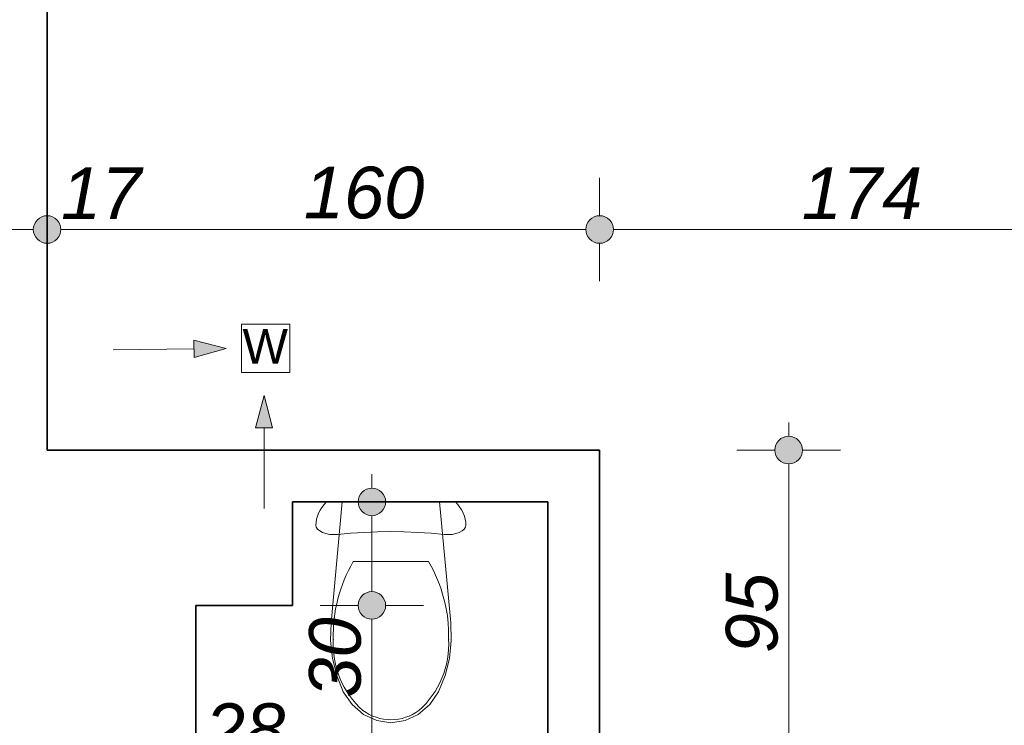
# Model space of a CAD drawing. Header units: millimetres. Extents: x -50073 to 84772, y -78870 to -35317.
# Tile 52 of 125: x 13675 to 16528, y -56648 to -54604. Entities that reach past the tile are written whole.
import ezdxf

# ---------------------------------------------------------------- set-up
doc = ezdxf.new("R2010")
doc.units = ezdxf.units.MM
doc.header["$MEASUREMENT"] = 0
for name, color, linetype, lineweight in [('Instalacje - Went_Klim_Nr_pióra__42', 150, 'Continuous', 13), ('Konstrukcja - Ściany zew_Nr_pióra__6', 7, 'Continuous', 35), ('Wnetrze - Sanitariaty_Nr_pióra__22', 8, 'Continuous', 13), ('Wymiarowanie - Ogólne_Nr_pióra__82', 114, 'Continuous', 13)]:
    doc.layers.add(name, color=color, linetype=linetype, lineweight=lineweight)
doc.layers.add('Wymiarowanie - Ogólne', color=7, linetype='Continuous')
doc.styles.add('GENERATED_STYLE_1', font='txt')
doc.styles.add('GENERATED_STYLE_3', font='txt')
doc.dimstyles.new('GENERATED_STYLE__1', dxfattribs={"dimtxt": 150, "dimasz": 152, "dimexe": 0.18, "dimexo": 0, "dimgap": 0.09, "dimtad": 1, "dimlfac": 0.1, "dimzin": 0, "dimdsep": 46, "dimtxsty": 'GENERATED_STYLE_3', "dimblk": 'ARROWHEAD_11', "dimblk1": 'ARROWHEAD_11', "dimblk2": 'ARROWHEAD_11', "dimcen": 0.09, "dimclrd": 114, "dimclre": 114, "dimclrt": 114, "dimazin": 0, "dimtfac": 1, "dimtdec": 4, "dimtmove": 0, "dimatfit": 3, "dimfxl": 1, "dimtolj": 1, "dimtzin": 0, "dimarcsym": 0})
doc.dimstyles.new('GENERATED_STYLE__2', dxfattribs={"dimtxt": 150, "dimasz": 152, "dimexe": 0.18, "dimexo": 0, "dimgap": 0.09, "dimtad": 1, "dimtih": 1, "dimtoh": 1, "dimlfac": 0.1, "dimzin": 0, "dimdsep": 46, "dimtxsty": 'GENERATED_STYLE_3', "dimblk": 'ARROWHEAD_11', "dimblk1": 'ARROWHEAD_11', "dimblk2": 'ARROWHEAD_11', "dimcen": 0.09, "dimclrd": 114, "dimclre": 114, "dimclrt": 114, "dimazin": 0, "dimtfac": 1, "dimtdec": 4, "dimtmove": 0, "dimatfit": 3, "dimfxl": 1, "dimtolj": 1, "dimtzin": 0, "dimarcsym": 0})

# ---------------------------------------------------------------- blocks, each defined once
blk = doc.blocks.new('*D77')
at = {"layer": 'Wymiarowanie - Ogólne_Nr_pióra__82', "linetype": 'Continuous'}
for points in [[(-1771.8, -51100.7), (-1774.8, -51085.4), (-1783.5, -51072.4), (-1796.5, -51063.7), (-1811.8, -51060.7), (-1827.1, -51063.7), (-1840.1, -51072.4), (-1848.7, -51085.4), (-1851.8, -51100.7), (-1848.7, -51116), (-1840.1, -51129), (-1827.1, -51137.6), (-1811.8, -51140.7), (-1796.5, -51137.6), (-1783.5, -51129), (-1774.8, -51116)], [(-1771.8, -55791.4), (-1774.8, -55776.1), (-1783.5, -55763.1), (-1796.5, -55754.4), (-1811.8, -55751.4), (-1827.1, -55754.4), (-1840.1, -55763.1), (-1848.7, -55776.1), (-1851.8, -55791.4), (-1848.7, -55806.7), (-1840.1, -55819.7), (-1827.1, -55828.3), (-1811.8, -55831.4), (-1796.5, -55828.3), (-1783.5, -55819.7), (-1774.8, -55806.7)]]:
    blk.add_hatch(color=256, dxfattribs=at).paths.add_polyline_path(points)
for p, q in [((-1851.8, -51100.7), (-1961.8, -51100.7)), ((-1661.8, -51100.7), (-1771.8, -51100.7)), ((-1811.8, -55751.4), (-1811.8, -51140.7)), ((-1851.8, -55791.4), (-1961.8, -55791.4)), ((-1661.8, -55791.4), (-1771.8, -55791.4))]:
    blk.add_line(p, q, dxfattribs=at)
for centre in [(-1811.8, -51100.7), (-1811.8, -55791.4)]:
    blk.add_circle(centre, 40, dxfattribs=at)
at = {"layer": 'Wymiarowanie - Ogólne_Nr_pióra__82', "insert": (-1841.8, -53616.8), "char_height": 150, "attachment_point": 7, "rotation": 90, "style": 'GENERATED_STYLE_3'}
blk.add_mtext('\\A1;{\\fArial|b0|i1|c238|p38;469}', dxfattribs=at)
blk = doc.blocks.new('ARROWHEAD_11')
at = {"color": 0, "linetype": 'Continuous', "lineweight": 0}
blk.add_line((0, 0), (-1, 0), dxfattribs=at)
at = {"color": 0, "linetype": 'Continuous', "lineweight": 0, "const_width": 0.25, "flags": 128}
blk.add_lwpolyline([(-0.125, 0, 1), (0.125, 0, 1)], format="xyb", close=True, dxfattribs=at)
blk = doc.blocks.new('*D151')
at = {"layer": 'Wymiarowanie - Ogólne_Nr_pióra__82', "linetype": 'Continuous'}
for points in [[(-2271.8, -37650.7), (-2274.8, -37635.4), (-2283.5, -37622.4), (-2296.5, -37613.7), (-2311.8, -37610.7), (-2327.1, -37613.7), (-2340.1, -37622.4), (-2348.7, -37635.4), (-2351.8, -37650.7), (-2348.7, -37666), (-2340.1, -37679), (-2327.1, -37687.6), (-2311.8, -37690.7), (-2296.5, -37687.6), (-2283.5, -37679), (-2274.8, -37666)], [(-2271.8, -57097.7), (-2274.8, -57082.4), (-2283.5, -57069.4), (-2296.5, -57060.7), (-2311.8, -57057.7), (-2327.1, -57060.7), (-2340.1, -57069.4), (-2348.7, -57082.4), (-2351.8, -57097.7), (-2348.7, -57113), (-2340.1, -57125.9), (-2327.1, -57134.6), (-2311.8, -57137.7), (-2296.5, -57134.6), (-2283.5, -57125.9), (-2274.8, -57113)]]:
    blk.add_hatch(color=256, dxfattribs=at).paths.add_polyline_path(points)
for p, q in [((-2311.8, -37610.7), (-2311.8, -37570.7)), ((-2351.8, -37650.7), (-2461.8, -37650.7)), ((-2161.8, -37650.7), (-2271.8, -37650.7)), ((-2311.8, -57057.7), (-2311.8, -37690.7)), ((-2351.8, -57097.7), (-2461.8, -57097.7)), ((-2161.8, -57097.7), (-2271.8, -57097.7)), ((-2311.8, -57177.7), (-2311.8, -57137.7))]:
    blk.add_line(p, q, dxfattribs=at)
for centre in [(-2311.8, -37650.7), (-2311.8, -57097.7)]:
    blk.add_circle(centre, 40, dxfattribs=at)
at = {"layer": 'Wymiarowanie - Ogólne_Nr_pióra__82', "insert": (-2341.8, -47716.3), "char_height": 150, "attachment_point": 7, "rotation": 90, "style": 'GENERATED_STYLE_3'}
blk.add_mtext('\\A1;{\\fArial|b0|i1|c238|p38;1\xa0944,7}', dxfattribs=at)
blk = doc.blocks.new('*D396')
at = {"layer": 'Wymiarowanie - Ogólne_Nr_pióra__82', "linetype": 'Continuous'}
for points in [[(13624.6, -55211.5), (13621.6, -55196.2), (13612.9, -55183.2), (13599.9, -55174.6), (13584.6, -55171.5), (13569.3, -55174.6), (13556.3, -55183.2), (13547.6, -55196.2), (13544.6, -55211.5), (13547.6, -55226.8), (13556.3, -55239.8), (13569.3, -55248.5), (13584.6, -55251.5), (13599.9, -55248.5), (13612.9, -55239.8), (13621.6, -55226.8)], [(13794.6, -55211.5), (13791.6, -55196.2), (13782.9, -55183.2), (13769.9, -55174.6), (13754.6, -55171.5), (13739.3, -55174.6), (13726.3, -55183.2), (13717.6, -55196.2), (13714.6, -55211.5), (13717.6, -55226.8), (13726.3, -55239.8), (13739.3, -55248.5), (13754.6, -55251.5), (13769.9, -55248.5), (13782.9, -55239.8), (13791.6, -55226.8)]]:
    blk.add_hatch(color=256, dxfattribs=at).paths.add_polyline_path(points)
for p, q in [((13584.6, -55171.5), (13584.6, -55061.5)), ((13754.6, -55171.5), (13754.6, -55061.5)), ((13624.6, -55211.5), (13714.6, -55211.5)), ((13584.6, -55361.5), (13584.6, -55251.5)), ((13754.6, -55361.5), (13754.6, -55251.5))]:
    blk.add_line(p, q, dxfattribs=at)
for centre in [(13584.6, -55211.5), (13754.6, -55211.5)]:
    blk.add_circle(centre, 40, dxfattribs=at)
blk = doc.blocks.new('*D397')
at = {"layer": 'Wymiarowanie - Ogólne_Nr_pióra__82', "linetype": 'Continuous'}
for points in [[(13794.6, -55211.5), (13791.6, -55196.2), (13782.9, -55183.2), (13769.9, -55174.6), (13754.6, -55171.5), (13739.3, -55174.6), (13726.3, -55183.2), (13717.6, -55196.2), (13714.6, -55211.5), (13717.6, -55226.8), (13726.3, -55239.8), (13739.3, -55248.5), (13754.6, -55251.5), (13769.9, -55248.5), (13782.9, -55239.8), (13791.6, -55226.8)], [(15395.6, -55211.5), (15392.6, -55196.2), (15383.9, -55183.2), (15370.9, -55174.6), (15355.6, -55171.5), (15340.3, -55174.6), (15327.3, -55183.2), (15318.7, -55196.2), (15315.6, -55211.5), (15318.7, -55226.8), (15327.3, -55239.8), (15340.3, -55248.5), (15355.6, -55251.5), (15370.9, -55248.5), (15383.9, -55239.8), (15392.6, -55226.8)]]:
    blk.add_hatch(color=256, dxfattribs=at).paths.add_polyline_path(points)
for p, q in [((13754.6, -55171.5), (13754.6, -55061.5)), ((15355.6, -55171.5), (15355.6, -55061.5)), ((13794.6, -55211.5), (15315.6, -55211.5)), ((13754.6, -55361.5), (13754.6, -55251.5)), ((15355.6, -55361.5), (15355.6, -55251.5))]:
    blk.add_line(p, q, dxfattribs=at)
for centre in [(13754.6, -55211.5), (15355.6, -55211.5)]:
    blk.add_circle(centre, 40, dxfattribs=at)
at = {"layer": 'Wymiarowanie - Ogólne_Nr_pióra__82', "char_height": 150, "attachment_point": 7, "style": 'GENERATED_STYLE_3'}
for s, insert in [('\\A1;{\\fArial|b0|i1|c238|p38;17}', (13794.6, -55181.5)), ('\\A1;{\\fArial|b0|i1|c238|p38;160}', (14498.2, -55181.5))]:
    blk.add_mtext(s, dxfattribs=dict(at, insert=insert))
blk = doc.blocks.new('*D398')
at = {"layer": 'Wymiarowanie - Ogólne_Nr_pióra__82', "linetype": 'Continuous'}
for points in [[(15395.6, -55211.5), (15392.6, -55196.2), (15383.9, -55183.2), (15370.9, -55174.6), (15355.6, -55171.5), (15340.3, -55174.6), (15327.3, -55183.2), (15318.7, -55196.2), (15315.6, -55211.5), (15318.7, -55226.8), (15327.3, -55239.8), (15340.3, -55248.5), (15355.6, -55251.5), (15370.9, -55248.5), (15383.9, -55239.8), (15392.6, -55226.8)], [(17135.6, -55211.5), (17132.6, -55196.2), (17123.9, -55183.2), (17110.9, -55174.6), (17095.6, -55171.5), (17080.3, -55174.6), (17067.3, -55183.2), (17058.7, -55196.2), (17055.6, -55211.5), (17058.7, -55226.8), (17067.3, -55239.8), (17080.3, -55248.5), (17095.6, -55251.5), (17110.9, -55248.5), (17123.9, -55239.8), (17132.6, -55226.8)]]:
    blk.add_hatch(color=256, dxfattribs=at).paths.add_polyline_path(points)
for p, q in [((15355.6, -55171.5), (15355.6, -55061.5)), ((17095.6, -55171.5), (17095.6, -55061.5)), ((15395.6, -55211.5), (17055.6, -55211.5)), ((15355.6, -55361.5), (15355.6, -55251.5)), ((17095.6, -55361.5), (17095.6, -55251.5))]:
    blk.add_line(p, q, dxfattribs=at)
for centre in [(15355.6, -55211.5), (17095.6, -55211.5)]:
    blk.add_circle(centre, 40, dxfattribs=at)
at = {"layer": 'Wymiarowanie - Ogólne_Nr_pióra__82', "char_height": 150, "attachment_point": 7, "style": 'GENERATED_STYLE_3'}
for s, insert in [('\\A1;{\\fArial|b0|i1|c238|p38;174}', (15941.1, -55181.5)), ('\\A1;{\\fArial|b0|i1|c238|p38;14}', (16828, -55181.5))]:
    blk.add_mtext(s, dxfattribs=dict(at, insert=insert))
blk = doc.blocks.new('*D430')
at = {"layer": 'Wymiarowanie - Ogólne_Nr_pióra__82', "linetype": 'Continuous'}
for points in [[(13554.6, -56939.2), (13551.6, -56923.9), (13542.9, -56910.9), (13529.9, -56902.2), (13514.6, -56899.2), (13499.3, -56902.2), (13486.3, -56910.9), (13477.6, -56923.9), (13474.6, -56939.2), (13477.6, -56954.5), (13486.3, -56967.5), (13499.3, -56976.1), (13514.6, -56979.2), (13529.9, -56976.1), (13542.9, -56967.5), (13551.6, -56954.5)], [(14225.6, -56939.2), (14222.6, -56923.9), (14213.9, -56910.9), (14200.9, -56902.2), (14185.6, -56899.2), (14170.3, -56902.2), (14157.3, -56910.9), (14148.6, -56923.9), (14145.6, -56939.2), (14148.6, -56954.5), (14157.3, -56967.5), (14170.3, -56976.1), (14185.6, -56979.2), (14200.9, -56976.1), (14213.9, -56967.5), (14222.6, -56954.5)]]:
    blk.add_hatch(color=256, dxfattribs=at).paths.add_polyline_path(points)
for p, q in [((13514.6, -56899.2), (13514.6, -56789.2)), ((14185.6, -56899.2), (14185.6, -56789.2)), ((13554.6, -56939.2), (14145.6, -56939.2)), ((13514.6, -57089.2), (13514.6, -56979.2)), ((14185.6, -57089.2), (14185.6, -56979.2))]:
    blk.add_line(p, q, dxfattribs=at)
for centre in [(13514.6, -56939.2), (14185.6, -56939.2)]:
    blk.add_circle(centre, 40, dxfattribs=at)
at = {"layer": 'Wymiarowanie - Ogólne_Nr_pióra__82', "insert": (13736.3, -56909.2), "char_height": 150, "attachment_point": 7, "style": 'GENERATED_STYLE_3'}
blk.add_mtext('\\A1;{\\fArial|b0|i1|c238|p38;67}', dxfattribs=at)
blk = doc.blocks.new('*D431')
at = {"layer": 'Wymiarowanie - Ogólne_Nr_pióra__82', "linetype": 'Continuous'}
for points in [[(14225.6, -56939.2), (14222.6, -56923.9), (14213.9, -56910.9), (14200.9, -56902.2), (14185.6, -56899.2), (14170.3, -56902.2), (14157.3, -56910.9), (14148.6, -56923.9), (14145.6, -56939.2), (14148.6, -56954.5), (14157.3, -56967.5), (14170.3, -56976.1), (14185.6, -56979.2), (14200.9, -56976.1), (14213.9, -56967.5), (14222.6, -56954.5)], [(14505.6, -56939.2), (14502.6, -56923.9), (14493.9, -56910.9), (14480.9, -56902.2), (14465.6, -56899.2), (14450.3, -56902.2), (14437.3, -56910.9), (14428.7, -56923.9), (14425.6, -56939.2), (14428.7, -56954.5), (14437.3, -56967.5), (14450.3, -56976.1), (14465.6, -56979.2), (14480.9, -56976.1), (14493.9, -56967.5), (14502.6, -56954.5)]]:
    blk.add_hatch(color=256, dxfattribs=at).paths.add_polyline_path(points)
for p, q in [((14185.6, -56899.2), (14185.6, -56789.2)), ((14465.6, -56899.2), (14465.6, -56789.2)), ((14225.6, -56939.2), (14425.6, -56939.2)), ((14185.6, -57089.2), (14185.6, -56979.2)), ((14465.6, -57089.2), (14465.6, -56979.2))]:
    blk.add_line(p, q, dxfattribs=at)
for centre in [(14185.6, -56939.2), (14465.6, -56939.2)]:
    blk.add_circle(centre, 40, dxfattribs=at)
at = {"layer": 'Wymiarowanie - Ogólne_Nr_pióra__82', "insert": (14211.8, -56736.7), "char_height": 150, "attachment_point": 7, "style": 'GENERATED_STYLE_3'}
blk.add_mtext('\\A1;{\\fArial|b0|i1|c238|p38;28}', dxfattribs=at)
blk = doc.blocks.new('*D432')
at = {"layer": 'Wymiarowanie - Ogólne_Nr_pióra__82', "linetype": 'Continuous'}
for points in [[(14505.6, -56939.2), (14502.6, -56923.9), (14493.9, -56910.9), (14480.9, -56902.2), (14465.6, -56899.2), (14450.3, -56902.2), (14437.3, -56910.9), (14428.7, -56923.9), (14425.6, -56939.2), (14428.7, -56954.5), (14437.3, -56967.5), (14450.3, -56976.1), (14465.6, -56979.2), (14480.9, -56976.1), (14493.9, -56967.5), (14502.6, -56954.5)], [(15245.6, -56939.2), (15242.6, -56923.9), (15233.9, -56910.9), (15220.9, -56902.2), (15205.6, -56899.2), (15190.3, -56902.2), (15177.3, -56910.9), (15168.7, -56923.9), (15165.6, -56939.2), (15168.7, -56954.5), (15177.3, -56967.5), (15190.3, -56976.1), (15205.6, -56979.2), (15220.9, -56976.1), (15233.9, -56967.5), (15242.6, -56954.5)]]:
    blk.add_hatch(color=256, dxfattribs=at).paths.add_polyline_path(points)
for p, q in [((14465.6, -56899.2), (14465.6, -56789.2)), ((15205.6, -56899.2), (15205.6, -56789.2)), ((14505.6, -56939.2), (15165.6, -56939.2)), ((14465.6, -57089.2), (14465.6, -56979.2)), ((15205.6, -57089.2), (15205.6, -56979.2))]:
    blk.add_line(p, q, dxfattribs=at)
for centre in [(14465.6, -56939.2), (15205.6, -56939.2)]:
    blk.add_circle(centre, 40, dxfattribs=at)
at = {"layer": 'Wymiarowanie - Ogólne_Nr_pióra__82', "insert": (14721.8, -56909.2), "char_height": 150, "attachment_point": 7, "style": 'GENERATED_STYLE_3'}
blk.add_mtext('\\A1;{\\fArial|b0|i1|c238|p38;74}', dxfattribs=at)
blk = doc.blocks.new('*D476')
at = {"layer": 'Wymiarowanie - Ogólne_Nr_pióra__82', "linetype": 'Continuous'}
for points in [[(15943.4, -55850.7), (15940.4, -55835.4), (15931.7, -55822.4), (15918.7, -55813.7), (15903.4, -55810.7), (15888.1, -55813.7), (15875.2, -55822.4), (15866.5, -55835.4), (15863.4, -55850.7), (15866.5, -55866), (15875.2, -55879), (15888.1, -55887.6), (15903.4, -55890.7), (15918.7, -55887.6), (15931.7, -55879), (15940.4, -55866)], [(15943.4, -56800.7), (15940.4, -56785.4), (15931.7, -56772.4), (15918.7, -56763.7), (15903.4, -56760.7), (15888.1, -56763.7), (15875.2, -56772.4), (15866.5, -56785.4), (15863.4, -56800.7), (15866.5, -56816), (15875.2, -56829), (15888.1, -56837.6), (15903.4, -56840.7), (15918.7, -56837.6), (15931.7, -56829), (15940.4, -56816)]]:
    blk.add_hatch(color=256, dxfattribs=at).paths.add_polyline_path(points)
for p, q in [((15903.4, -55810.7), (15903.4, -55770.7)), ((15863.4, -55850.7), (15753.4, -55850.7)), ((16053.4, -55850.7), (15943.4, -55850.7)), ((15903.4, -56760.7), (15903.4, -55890.7)), ((15863.4, -56800.7), (15753.4, -56800.7)), ((16053.4, -56800.7), (15943.4, -56800.7))]:
    blk.add_line(p, q, dxfattribs=at)
for centre in [(15903.4, -55850.7), (15903.4, -56800.7)]:
    blk.add_circle(centre, 40, dxfattribs=at)
at = {"layer": 'Wymiarowanie - Ogólne_Nr_pióra__82', "insert": (15873.4, -56439.5), "char_height": 150, "attachment_point": 7, "rotation": 90, "style": 'GENERATED_STYLE_3'}
blk.add_mtext('\\A1;{\\fArial|b0|i1|c238|p38;95}', dxfattribs=at)
blk = doc.blocks.new('*D478')
at = {"layer": 'Wymiarowanie - Ogólne_Nr_pióra__82', "linetype": 'Continuous'}
for points in [[(14735.6, -56300.7), (14732.6, -56285.4), (14723.9, -56272.4), (14710.9, -56263.7), (14695.6, -56260.7), (14680.3, -56263.7), (14667.3, -56272.4), (14658.7, -56285.4), (14655.6, -56300.7), (14658.7, -56316), (14667.3, -56329), (14680.3, -56337.6), (14695.6, -56340.7), (14710.9, -56337.6), (14723.9, -56329), (14732.6, -56316)], [(14735.6, -57690.7), (14732.6, -57675.4), (14723.9, -57662.4), (14710.9, -57653.7), (14695.6, -57650.7), (14680.3, -57653.7), (14667.3, -57662.4), (14658.7, -57675.4), (14655.6, -57690.7), (14658.7, -57706), (14667.3, -57719), (14680.3, -57727.6), (14695.6, -57730.7), (14710.9, -57727.6), (14723.9, -57719), (14732.6, -57706)]]:
    blk.add_hatch(color=256, dxfattribs=at).paths.add_polyline_path(points)
for p, q in [((14655.6, -56300.7), (14545.6, -56300.7)), ((14845.6, -56300.7), (14735.6, -56300.7)), ((14695.6, -57650.7), (14695.6, -56340.7)), ((14655.6, -57690.7), (14545.6, -57690.7)), ((14845.6, -57690.7), (14735.6, -57690.7))]:
    blk.add_line(p, q, dxfattribs=at)
for centre in [(14695.6, -56300.7), (14695.6, -57690.7)]:
    blk.add_circle(centre, 40, dxfattribs=at)
at = {"layer": 'Wymiarowanie - Ogólne_Nr_pióra__82', "char_height": 150, "attachment_point": 7, "rotation": 90, "style": 'GENERATED_STYLE_3'}
for s, insert in [('\\A1;{\\fArial|b0|i1|c238|p38;30}', (14665.6, -56568.3)), ('\\A1;{\\fArial|b0|i1|c238|p38;139}', (14665.6, -57280.3))]:
    blk.add_mtext(s, dxfattribs=dict(at, insert=insert))
blk = doc.blocks.new('*D479')
at = {"layer": 'Wymiarowanie - Ogólne_Nr_pióra__82', "linetype": 'Continuous'}
for points in [[(14735.6, -56000.7), (14732.6, -55985.4), (14723.9, -55972.4), (14710.9, -55963.7), (14695.6, -55960.7), (14680.3, -55963.7), (14667.3, -55972.4), (14658.7, -55985.4), (14655.6, -56000.7), (14658.7, -56016), (14667.3, -56029), (14680.3, -56037.6), (14695.6, -56040.7), (14710.9, -56037.6), (14723.9, -56029), (14732.6, -56016)], [(14735.6, -56300.7), (14732.6, -56285.4), (14723.9, -56272.4), (14710.9, -56263.7), (14695.6, -56260.7), (14680.3, -56263.7), (14667.3, -56272.4), (14658.7, -56285.4), (14655.6, -56300.7), (14658.7, -56316), (14667.3, -56329), (14680.3, -56337.6), (14695.6, -56340.7), (14710.9, -56337.6), (14723.9, -56329), (14732.6, -56316)]]:
    blk.add_hatch(color=256, dxfattribs=at).paths.add_polyline_path(points)
for p, q in [((14695.6, -55960.7), (14695.6, -55920.7)), ((14655.6, -56000.7), (14545.6, -56000.7)), ((14845.6, -56000.7), (14735.6, -56000.7)), ((14695.6, -56260.7), (14695.6, -56040.7)), ((14655.6, -56300.7), (14545.6, -56300.7)), ((14845.6, -56300.7), (14735.6, -56300.7))]:
    blk.add_line(p, q, dxfattribs=at)
for centre in [(14695.6, -56000.7), (14695.6, -56300.7)]:
    blk.add_circle(centre, 40, dxfattribs=at)

msp = doc.modelspace()

# ---------------------------------------------------------------- hatches: boundary and pattern name
at = {"layer": 'Instalacje - Went_Klim_Nr_pióra__42', "linetype": 'Continuous'}
for points in [[(14273.348, -55556.651), (14179.804, -55532.576), (14180.299, -55582.573)], [(14383.06, -55692.452), (14358.06, -55785.753), (14408.06, -55785.753)]]:
    msp.add_hatch(color=256, dxfattribs=at).paths.add_polyline_path(points)

# ---------------------------------------------------------------- linework, layer by layer
for p, q in [((14317.688, -55485.485), (14457.688, -55485.485)), ((14317.688, -55625.485), (14317.688, -55485.485)), ((14457.688, -55485.485), (14457.688, -55625.485)), ((14273.348, -55556.651), (14179.804, -55532.576)), ((14180.299, -55582.573), (14179.804, -55532.576)), ((13945.672, -55559.895), (14180.051, -55557.575)), ((14273.348, -55556.651), (14180.299, -55582.573)), ((14457.688, -55625.485), (14317.688, -55625.485)), ((14383.06, -55692.452), (14358.06, -55785.753)), ((14383.06, -55692.452), (14408.06, -55785.753)), ((14408.06, -55785.753), (14358.06, -55785.753)), ((14383.06, -56020.144), (14383.06, -55785.753))]:
    msp.add_line(p, q, dxfattribs=at)
at = {"layer": 'Konstrukcja - Ściany zew_Nr_pióra__6', "linetype": 'Continuous', "flags": 128}
for points in [[(13754.596, -55830.641), (13754.596, -53037.978)], [(13754.596, -55850.678), (13754.596, -55830.641)], [(14465.623, -55850.678), (13754.596, -55850.678)], [(15355.623, -55850.678), (14465.623, -55850.678)], [(15355.623, -56800.678), (15355.623, -55850.678)], [(14465.623, -56000.678), (15205.623, -56000.678)], [(14465.623, -56300.678), (14465.623, -56000.678)], [(15205.623, -56000.678), (15205.623, -56800.678)], [(14185.596, -56300.678), (14465.623, -56300.678)], [(14185.596, -57646.632), (14185.596, -56300.678)]]:
    msp.add_lwpolyline(points, dxfattribs=at)
at = {"layer": 'Wnetrze - Sanitariaty_Nr_pióra__22', "linetype": 'Continuous'}
for p, q in [((14556.949, -56008.59), (14564.05, -56000.678)), ((14564.05, -56000.678), (14937.587, -56000.678)), ((14577.47, -56351.061), (14609.844, -56000.678)), ((14609.844, -56000.678), (14891.793, -56000.678)), ((14891.793, -56000.678), (14924.167, -56351.061)), ((14937.587, -56000.678), (14944.688, -56008.59)), ((14537.709, -56042.005), (14541.108, -56033.443)), ((14541.108, -56033.443), (14545.458, -56025.001)), ((14545.458, -56025.001), (14550.745, -56016.707)), ((14550.745, -56016.707), (14556.949, -56008.59)), ((14944.688, -56008.59), (14950.892, -56016.707)), ((14950.892, -56016.707), (14956.179, -56025.001)), ((14956.179, -56025.001), (14960.529, -56033.443)), ((14960.529, -56033.443), (14963.928, -56042.005)), ((14533.318, -56068.11), (14533.807, -56059.368)), ((14533.807, -56059.368), (14535.272, -56050.657)), ((14535.272, -56050.657), (14537.709, -56042.005)), ((14963.928, -56042.005), (14966.365, -56050.657)), ((14966.365, -56050.657), (14967.83, -56059.368)), ((14967.83, -56059.368), (14968.319, -56068.11)), ((14534.601, -56074.164), (14533.318, -56068.11)), ((14538.386, -56079.923), (14534.601, -56074.164)), ((14544.489, -56085.104), (14538.386, -56079.923)), ((14552.611, -56089.456), (14544.489, -56085.104)), ((14562.356, -56092.766), (14552.611, -56089.456)), ((14573.249, -56094.873), (14562.356, -56092.766)), ((14634.603, -56091.567), (14596.319, -56095.127)), ((14673.179, -56089.019), (14634.603, -56091.567)), ((14711.95, -56087.487), (14673.179, -56089.019)), ((14750.819, -56086.976), (14711.95, -56087.487)), ((14789.687, -56087.487), (14750.819, -56086.976)), ((14828.458, -56089.019), (14789.687, -56087.487)), ((14867.034, -56091.567), (14828.458, -56089.019)), ((14905.318, -56095.127), (14867.034, -56091.567)), ((14939.281, -56092.766), (14928.388, -56094.873)), ((14949.026, -56089.456), (14939.281, -56092.766)), ((14957.148, -56085.104), (14949.026, -56089.456)), ((14963.251, -56079.923), (14957.148, -56085.104)), ((14967.036, -56074.164), (14963.251, -56079.923)), ((14968.319, -56068.11), (14967.036, -56074.164)), ((14584.757, -56095.673), (14573.249, -56094.873)), ((14596.319, -56095.127), (14584.757, -56095.673)), ((14916.88, -56095.673), (14905.318, -56095.127)), ((14928.388, -56094.873), (14916.88, -56095.673)), ((14641.877, -56173.721), (14750.819, -56173.721)), ((14750.819, -56173.721), (14859.76, -56173.721)), ((14575.907, -56402.757), (14577.47, -56351.061)), ((14924.167, -56351.061), (14925.73, -56402.757)), ((14581.395, -56454.103), (14575.907, -56402.757)), ((14925.73, -56402.757), (14920.242, -56454.103)), ((14593.8, -56503.85), (14581.395, -56454.103)), ((14920.242, -56454.103), (14907.837, -56503.85)), ((14612.821, -56550.788), (14593.8, -56503.85)), ((14907.837, -56503.85), (14888.816, -56550.788)), ((14638.419, -56587.984), (14612.821, -56550.788)), ((14888.816, -56550.788), (14863.218, -56587.984)), ((14671.461, -56616.502), (14638.419, -56587.984)), ((14669.743, -56605.228), (14669.742, -56605.227)), ((14863.218, -56587.984), (14830.176, -56616.502)), ((14709.77, -56634.461), (14671.461, -56616.502)), ((14750.819, -56640.678), (14709.77, -56634.461)), ((14750.818, -56632.039), (14750.819, -56632.039)), ((14791.867, -56634.461), (14750.819, -56640.678)), ((14830.176, -56616.502), (14791.867, -56634.461))]:
    msp.add_line(p, q, dxfattribs=at)
for centre, radius, start, end in [((15008.914, -56388.615), 425.383, 149.651766, 181.353931), ((14492.723, -56388.615), 425.383, 358.646069, 30.348234), ((14840.279, -56412.981), 256.976, 176.804848, 228.424498), ((14661.358, -56412.981), 256.976, 311.575502, 3.195152), ((14751.63, -56493.436), 138.562, 233.777189, 269.664406), ((14750.006, -56493.433), 138.565, 270.335586, 306.222804)]:
    msp.add_arc(centre, radius, start, end, dxfattribs=at)
for p in [(14641.877, -56173.721), (14583.782, -56398.663), (14917.855, -56398.663), (14831.895, -56605.227)]:
    msp.add_point(p, dxfattribs=at)

# ---------------------------------------------------------------- texts
at = {"layer": 'Instalacje - Went_Klim_Nr_pióra__42', "linetype": 'Continuous', "insert": (14452.602, -55549.77), "char_height": 100, "attachment_point": 6, "style": 'GENERATED_STYLE_1'}
msp.add_mtext('\\A1;{\\fArial|b0|i0|c238|p38;W}', dxfattribs=at)

# ---------------------------------------------------------------- dimensions: what is measured, and where the dimension line sits
at = {"layer": 'Wymiarowanie - Ogólne', "color": 114, "linetype": 'Continuous', "lineweight": 13}
for base, p1, p2, picture, middle in [((-2311.788, -37650.678), (-290.972, -57097.659), (27794.596, -37650.678), '*D151', (-2416.788, -47374.168)), ((15903.439, -55850.678), (15355.623, -56800.678), (15355.623, -55850.678), '*D476', (15798.439, -56325.678)), ((14695.623, -56000.678), (14465.623, -56300.678), (14465.623, -56000.678), '*D479', (14590.623, -56454.507)), ((14695.623, -56300.678), (14184.596, -57690.678), (14465.623, -56300.678), '*D478', (14590.623, -57109.507))]:
    dim = msp.add_linear_dim(base=base, p1=p1, p2=p2, angle=90, dimstyle='GENERATED_STYLE__1', dxfattribs=at)
    dim.commit()
    dim.dimension.update_dxf_attribs({"geometry": picture, "text_midpoint": middle, "dimtype": 160, "text_rotation": 90})
dim = msp.add_linear_dim(base=(-1811.788, -51100.678), p1=(209.028, -55791.388), p2=(28344.596, -51100.678), angle=90, text='469', dimstyle='GENERATED_STYLE__1', dxfattribs=at)
dim.commit()
dim.dimension.update_dxf_attribs({"geometry": '*D77', "text_midpoint": (-1916.788, -53446.033), "dimtype": 160, "text_rotation": 90})
for base, p1, p2, text, picture, middle in [((15355.623, -55211.518), (13754.596, -55500.294), (15355.623, -55500.294), '160', '*D397', (14668.939, -55106.518)), ((14185.596, -56939.17), (13514.596, -56792.606), (14185.596, -56300.678), '67', '*D430', (13850.096, -56834.17))]:
    dim = msp.add_linear_dim(base=base, p1=p1, p2=p2, text=text, dimstyle='GENERATED_STYLE__2', dxfattribs=at)
    dim.commit()
    dim.dimension.update_dxf_attribs({"geometry": picture, "text_midpoint": middle, "dimtype": 160})
for base, p1, p2, picture, middle in [((17095.623, -55211.518), (15355.623, -55500.294), (17095.623, -55470.294), '*D398', (16111.794, -55106.518)), ((13754.596, -55211.518), (13584.596, -55411.737), (13754.596, -55500.294), '*D396', (13908.425, -55106.518)), ((14465.623, -56939.17), (14185.596, -56300.678), (14465.623, -56300.678), '*D431', (14325.61, -56661.67)), ((15205.623, -56939.17), (14465.623, -56300.678), (15205.623, -56800.678), '*D432', (14835.623, -56834.17))]:
    dim = msp.add_linear_dim(base=base, p1=p1, p2=p2, dimstyle='GENERATED_STYLE__2', dxfattribs=at)
    dim.commit()
    dim.dimension.update_dxf_attribs({"geometry": picture, "text_midpoint": middle, "dimtype": 160})

doc.saveas('drawing.dxf')
